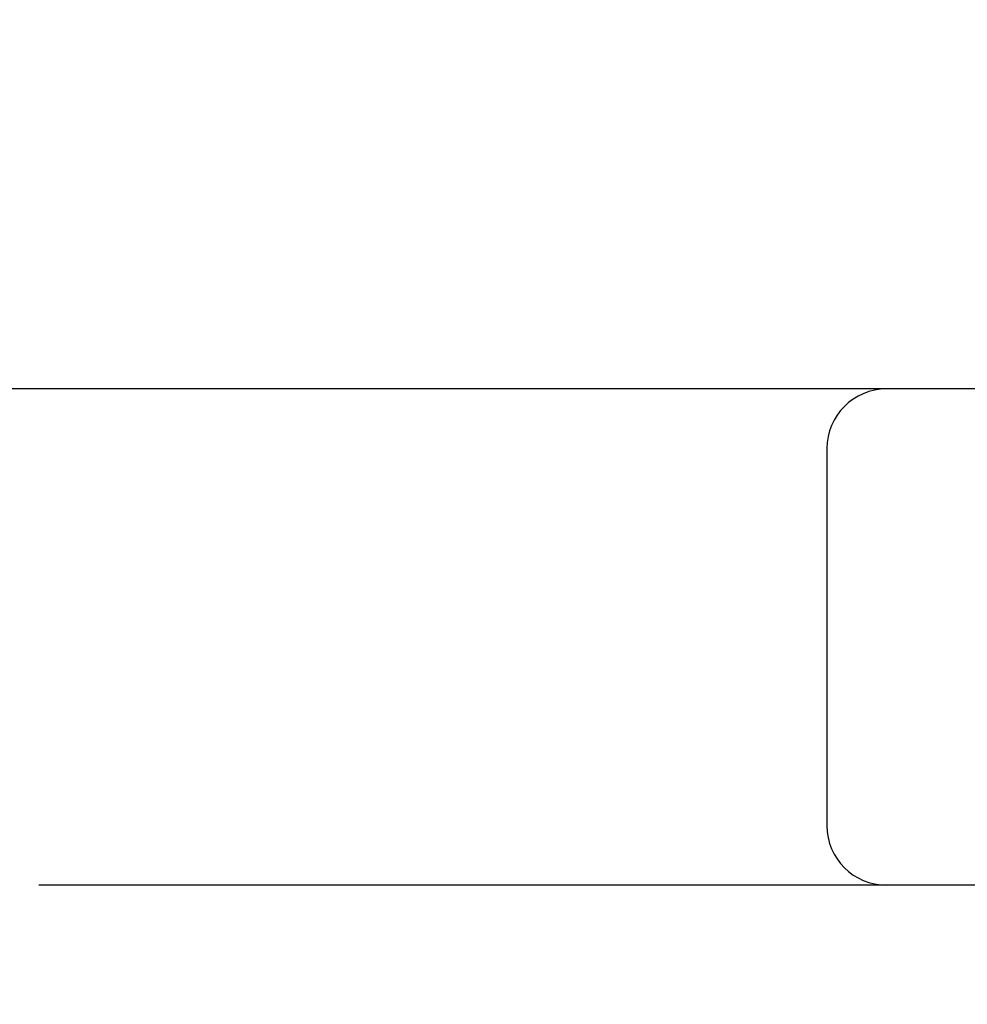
# Model space of a CAD drawing. Header units: inches. Extents: x 0 to 215, y 0 to 139.
# Tile 12 of 112: x 104.94 to 105.179, y 47.729 to 47.977. Entities that reach past the tile are written whole.
import ezdxf

# ---------------------------------------------------------------- set-up
doc = ezdxf.new("R2010")
doc.units = ezdxf.units.IN
doc.header["$LTSCALE"] = 11.804375
doc.header["$MEASUREMENT"] = 0
doc.linetypes.add('HIDDEN', pattern=[0.2, 0.1, -0.1])
doc.layers.add('DEFAULT_2', color=8, linetype='HIDDEN')

msp = doc.modelspace()

# ---------------------------------------------------------------- linework, layer by layer
at = {"layer": 'DEFAULT_2', "color": 8, "linetype": 'HIDDEN'}
for p, q in [((105.12766, 52.22575), (105.12766, 46.72525)), ((105.37766, 47.88358), (104.37766, 47.88358)), ((105.14329, 47.86858), (105.14329, 47.77358)), ((106.12516, 47.75858), (103.63018, 47.75858))]:
    msp.add_line(p, q, dxfattribs=at)
for centre, start, end in [((105.15829, 47.86858), 90, 180), ((105.15829, 47.77358), 180, 270)]:
    msp.add_arc(centre, 0.015, start, end, dxfattribs=at)

doc.saveas('drawing.dxf')
